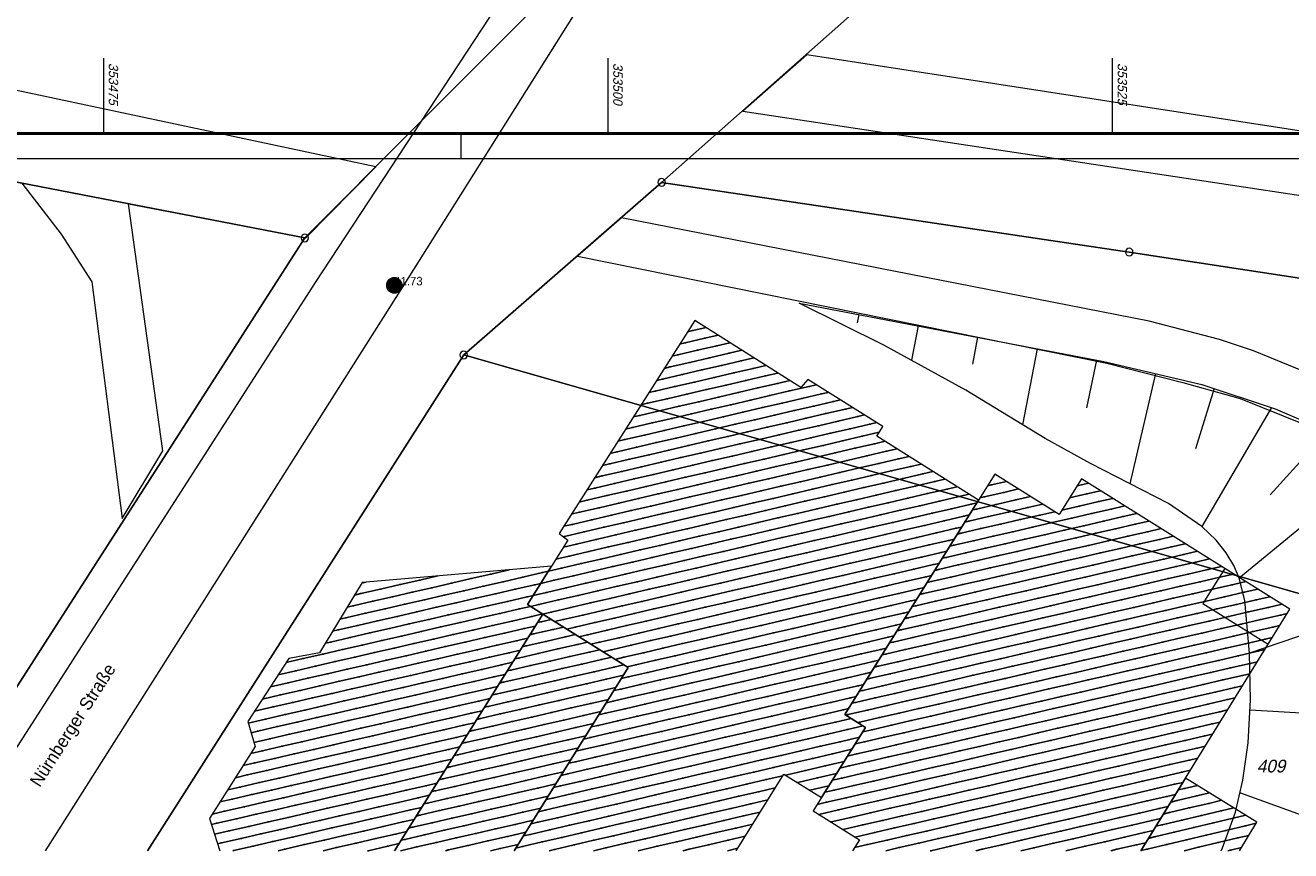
# Model space of a CAD drawing. Extents: x 353221 to 353633, y 5707812 to 5707954.
# Tile 18 of 35: x 353471 to 353534, y 5707812 to 5707853. Entities that reach past the tile are written whole.
import ezdxf

# ---------------------------------------------------------------- set-up
doc = ezdxf.new("R2010")
doc.units = 0
doc.header["$MEASUREMENT"] = 0
doc.linetypes.add('LINE_LT_10', pattern=[10000, 10000, 0])
for name, color, linetype in [('ALK', 7, 'Continuous'), ('Beschriftung-Punkte', 7, 'Continuous'), ('Gebäude', 7, 'Continuous'), ('Kanaldeckel', 7, 'Continuous'), ('Topographie', 7, 'Continuous'), ('Verm Rahmen P-2', 7, 'Continuous'), ('ZL_Linien', 7, 'Continuous'), ('ZZL-Böschungen', 7, 'Continuous')]:
    doc.layers.add(name, color=color, linetype=linetype)
doc.styles.add('2001', font='txt', dxfattribs={"oblique": 13.5, "height": 1})
doc.styles.add('2004', font='txt', dxfattribs={"height": 1})
doc.styles.add('45', font='txt', dxfattribs={"oblique": 13.5, "height": 1})
doc.styles.add('59', font='txt', dxfattribs={"height": 1})

# ---------------------------------------------------------------- blocks, each defined once
blk = doc.blocks.new('SLOPE3')
at = {"layer": 'ZZL-Böschungen', "color": 254, "lineweight": 13, "true_color": 0xdcdcdc}
for points in [[(353512.417314, 5707838.164994), (353512.338904, 5707837.75611)], [(353515.363629, 5707837.599987), (353515.036664, 5707835.894978)], [(353518.309943, 5707837.034981), (353518.054239, 5707835.701575)], [(353521.256257, 5707836.469974), (353520.533751, 5707832.702352)], [(353524.202571, 5707835.904968), (353523.705249, 5707833.533526)], [(353527.126733, 5707835.235843), (353525.849911, 5707829.777878)], [(353530.031718, 5707834.495328), (353529.107704, 5707831.499538)], [(353532.878549, 5707833.548993), (353529.413, 5707827.649)], [(353535.588989, 5707832.275516), (353532.806389, 5707829.22151)], [(353538.188637, 5707830.778241), (353531.273, 5707825.092)], [(353540.615428, 5707829.014609), (353535.548997, 5707825.448531)], [(353539.50457, 5707824.005174), (353531.79, 5707821.372)], [(353538.607187, 5707821.156748), (353535.139878, 5707820.584569)], [(353538.295282, 5707818.178497), (353531.808424, 5707818.543077)], [(353537.974824, 5707815.201322), (353534.80464, 5707815.780476)], [(353537.234474, 5707812.299414), (353531.305026, 5707814.452282)]]:
    blk.add_lwpolyline(points, dxfattribs=at)
blk = doc.blocks.new('90018')
at = {"true_color": 0x000000}
h = blk.add_hatch(color=18, dxfattribs=at)
edge = h.paths.add_edge_path(flags=0)
edge.add_arc((0, 0), 1.5, 0, 360)
at = {"color": 1, "lineweight": 25, "true_color": 0xff0000}
for p, q in [((-1.06066, -1.06066), (1.06066, 1.06066)), ((-1.06066, 1.06066), (1.06066, -1.06066))]:
    blk.add_line(p, q, dxfattribs=at)
blk.add_circle((0, 0), 1.5, dxfattribs=at)

msp = doc.modelspace()

# ---------------------------------------------------------------- hatches: boundary and pattern name
at = {"layer": 'Gebäude', "true_color": 0xff0000}
h = msp.add_hatch(dxfattribs=at)
h.set_pattern_fill('STRATIS_AreaStyle344', color=1, style=0, pattern_type=2)
h.set_pattern_definition([(-346.9196, (353495.3457, 5707837.876), (0.373868, 0.600186), [0, 0, 1])])
h.paths.add_polyline_path([(353506.343, 5707811.584), (353495.346, 5707811.584), (353500.995, 5707820.659), (353496.755, 5707823.315), (353496.007, 5707823.782), (353497.189, 5707825.683), (353498, 5707826.986), (353497.568, 5707827.316), (353504.287, 5707837.876), (353509.544, 5707834.543), (353509.886, 5707834.942), (353513.612, 5707832.621), (353513.31, 5707832.14), (353518.348, 5707828.954), (353511.733, 5707818.335), (353512.753, 5707817.689), (353510.565, 5707814.214), (353508.7, 5707815.379)])
h = msp.add_hatch(dxfattribs=at)
h.set_pattern_fill('STRATIS_AreaStyle346', color=1, style=0, pattern_type=2)
h.set_pattern_definition([(-347.038, (353510.156, 5707830.251), (0.375107, 0.599412), [0, 0, 1])])
h.paths.add_polyline_path([(353526.39, 5707811.584), (353512.109, 5707811.584), (353512.449, 5707812.131), (353510.156, 5707813.564), (353510.565, 5707814.214), (353512.753, 5707817.689), (353511.733, 5707818.335), (353518.348, 5707828.954), (353519.159, 5707830.251), (353522.352, 5707828.253), (353523.457, 5707830.019), (353530.56, 5707825.574), (353533.778, 5707823.559), (353532.703, 5707821.815), (353528.613, 5707815.186)])
h = msp.add_hatch(dxfattribs=at)
h.set_pattern_fill('STRATIS_AreaStyle343', color=1, style=0, pattern_type=2)
h.set_pattern_definition([(-167.0615, (353480.248, 5707825.683), (-0.375353, -0.599258), [0, 0, 1])])
h.paths.add_polyline_path([(353489.407, 5707811.584), (353480.752, 5707811.584), (353480.248, 5707813.188), (353482.5, 5707816.748), (353482.136, 5707817.983), (353484.17, 5707821.107), (353485.696, 5707821.397), (353487.803, 5707824.884), (353497.189, 5707825.683), (353496.007, 5707823.782), (353496.755, 5707823.315)])
h = msp.add_hatch(dxfattribs=at)
h.set_pattern_fill('STRATIS_AreaStyle345', color=1, style=0, pattern_type=2)
h.set_pattern_definition([(-347.0637, (353489.4068, 5707823.315), (0.375375, 0.599244), [0, 0, 1])])
h.paths.add_polyline_path([(353495.346, 5707811.584), (353489.407, 5707811.584), (353496.755, 5707823.315), (353500.995, 5707820.659)])
h = msp.add_hatch(dxfattribs=at)
h.set_pattern_fill('STRATIS_AreaStyle347', color=1, style=0, pattern_type=2)
h.set_pattern_definition([(-346.677, (353526.3903, 5707815.186), (0.371323, 0.601764), [0, 0, 1])])
h.paths.add_polyline_path([(353531.28, 5707811.584), (353526.39, 5707811.584), (353528.613, 5707815.186), (353532.154, 5707813.001)])

# ---------------------------------------------------------------- linework, layer by layer
at = {"layer": 'ALK', "color": 1, "lineweight": 18, "true_color": 0xff0000}
for points in [[(353584.729, 5707954.084), (353582.102, 5707950.978), (353578.6, 5707946.839), (353568.053, 5707934.374), (353554.29, 5707918.13), (353546.692, 5707909.287), (353544.192, 5707906.388), (353541.152, 5707902.771), (353540.449, 5707901.936), (353535.309, 5707895.83), (353532.535, 5707892.535), (353526.985, 5707885.943), (353521.891, 5707879.894), (353516.874, 5707873.934), (353514.114, 5707871.159), (353505.949, 5707862.982), (353502.648, 5707859.675), (353490.341, 5707847.346), (353484.965, 5707841.961), (353469.016, 5707817.132), (353465.452, 5707811.584)], [(353477.173, 5707811.584), (353492.843, 5707836.16), (353502.645, 5707844.712), (353518.829, 5707859.049), (353520.379, 5707860.493), (353521.592, 5707861.622), (353538.092, 5707881.091), (353546.996, 5707891.596), (353547.304, 5707891.959), (353550.205, 5707895.38), (353550.235, 5707895.415), (353554.072, 5707899.942), (353563.747, 5707911.352), (353566.052, 5707914.071), (353573.462, 5707922.812), (353584.153, 5707935.423), (353585.179, 5707936.633), (353586.035, 5707937.643)], [(353586.035, 5707850.398), (353581.322, 5707851.126), (353522.439, 5707860.188), (353522.17, 5707860.229), (353518.829, 5707859.049), (353502.645, 5707844.712), (353525.82, 5707841.261), (353541.188, 5707838.911), (353563.022, 5707835.57), (353586.035, 5707832.08)], [(353558.475, 5707811.584), (353560.311, 5707816.88), (353492.843, 5707836.16), (353477.173, 5707811.584)]]:
    msp.add_lwpolyline(points, dxfattribs=at)
for points in [[(353502.648, 5707859.675), (353505.949, 5707862.982), (353504.883, 5707863.188), (353500.536, 5707864.026), (353499.299, 5707864.265), (353449.799, 5707873.812), (353379.936, 5707887.294), (353375.492, 5707864.374), (353375.391, 5707863.852), (353372.491, 5707848.918), (353364.117, 5707832.537), (353360.393, 5707825.253), (353394.393, 5707818.738), (353396.15, 5707827.844), (353396.978, 5707832.144), (353402.108, 5707858.706), (353430.908, 5707853.166), (353437.38, 5707851.921), (353446.184, 5707849.46), (353484.965, 5707841.961), (353490.341, 5707847.346), (353502.648, 5707859.675)], [(353469.016, 5707817.132), (353484.965, 5707841.961), (353446.184, 5707849.46), (353441.984, 5707821.118), (353468.012, 5707817.293), (353469.016, 5707817.132)], [(353502.645, 5707844.712), (353492.843, 5707836.16), (353560.311, 5707816.88), (353563.022, 5707835.57), (353541.188, 5707838.911), (353525.82, 5707841.261), (353502.645, 5707844.712)]]:
    msp.add_lwpolyline(points, close=True, dxfattribs=at)
for points in [[(353502.458, 5707844.712, 1), (353502.833, 5707844.712, 1), (353502.458, 5707844.712)], [(353484.778, 5707841.961, 1), (353485.153, 5707841.961, 1), (353484.778, 5707841.961)], [(353525.633, 5707841.261, 1), (353526.008, 5707841.261, 1), (353525.633, 5707841.261)], [(353492.655, 5707836.16, 1), (353493.03, 5707836.16, 1), (353492.655, 5707836.16)]]:
    msp.add_lwpolyline(points, format="xyb", close=True, dxfattribs=at)
at = {"layer": 'Gebäude', "color": 1, "lineweight": 18, "true_color": 0xff0000}
for points in [[(353506.343, 5707811.584), (353508.7, 5707815.379), (353510.565, 5707814.214), (353512.753, 5707817.689), (353511.733, 5707818.335), (353518.348, 5707828.954), (353513.31, 5707832.14), (353513.612, 5707832.621), (353509.886, 5707834.942), (353509.544, 5707834.543), (353504.287, 5707837.876), (353497.568, 5707827.316), (353498, 5707826.986), (353497.189, 5707825.683), (353496.007, 5707823.782), (353496.755, 5707823.315), (353500.995, 5707820.659), (353495.346, 5707811.584)], [(353526.39, 5707811.584), (353528.613, 5707815.186), (353532.703, 5707821.815), (353533.778, 5707823.559), (353530.56, 5707825.574), (353523.457, 5707830.019), (353522.352, 5707828.253), (353519.159, 5707830.251), (353518.348, 5707828.954), (353511.733, 5707818.335), (353512.753, 5707817.689), (353510.565, 5707814.214), (353510.156, 5707813.564), (353512.449, 5707812.131), (353512.109, 5707811.584)], [(353489.407, 5707811.584), (353496.755, 5707823.315), (353496.007, 5707823.782), (353497.189, 5707825.683), (353487.803, 5707824.884), (353485.696, 5707821.397), (353484.17, 5707821.107), (353482.136, 5707817.983), (353482.5, 5707816.748), (353480.248, 5707813.188), (353480.752, 5707811.584)], [(353495.346, 5707811.584), (353500.995, 5707820.659), (353496.755, 5707823.315), (353489.407, 5707811.584)], [(353531.28, 5707811.584), (353532.154, 5707813.001), (353528.613, 5707815.186), (353526.39, 5707811.584)]]:
    msp.add_lwpolyline(points, dxfattribs=at)
msp.add_lwpolyline([(353529.474, 5707823.837), (353532.703, 5707821.815), (353533.778, 5707823.559), (353530.56, 5707825.574), (353529.474, 5707823.837)], close=True, dxfattribs=at)
at = {"layer": 'Topographie', "color": 254, "lineweight": 13, "true_color": 0xdcdcdc}
for points in [[(353509.471, 5707838.73), (353524.557, 5707835.837), (353529.413, 5707834.701), (353533.05, 5707833.492), (353534.786, 5707832.738), (353538.196, 5707830.774), (353541.605, 5707828.295), (353539.126, 5707823.232), (353538.506, 5707820.752), (353538.36, 5707819.33), (353538.196, 5707816.412), (353537.814, 5707814.321), (353537.446, 5707812.882), (353536.975, 5707811.584)], [(353530.379, 5707811.584), (353530.452, 5707811.726), (353531.081, 5707813.497), (353531.452, 5707815.079), (353531.717, 5707816.939), (353531.838, 5707819.062), (353531.79, 5707821.372), (353531.544, 5707823.987), (353531.273, 5707825.092), (353531.006, 5707825.728), (353530.634, 5707826.346), (353530.126, 5707826.974), (353529.413, 5707827.649), (353527.772, 5707828.79), (353523.904, 5707830.778), (353521.664, 5707832.014), (353517.72, 5707834.416), (353513.665, 5707836.651), (353509.471, 5707838.73)]]:
    msp.add_lwpolyline(points, dxfattribs=at)
at = {"layer": 'Verm Rahmen P-2', "color": 1, "lineweight": 13, "true_color": 0xff0000}
for p, q in [((353475, 5707847.13), (353475, 5707850.88)), ((353500, 5707847.13), (353500, 5707850.88)), ((353525, 5707847.13), (353525, 5707850.88))]:
    msp.add_line(p, q, dxfattribs=at)
at = {"layer": 'Verm Rahmen P-2', "color": 7, "lineweight": 50, "true_color": 0xffffff}
msp.add_line((353538.97, 5707847.13), (353353.97, 5707847.13), dxfattribs=at)
at = {"layer": 'Verm Rahmen P-2', "color": 18, "linetype": 'LINE_LT_10', "lineweight": 50, "true_color": 0x000000}
for p in [(353538.97, 5707847.13), (353583.97, 5707847.13)]:
    msp.add_line(p, (353353.97, 5707847.13), dxfattribs=at)
at = {"layer": 'Verm Rahmen P-2', "color": 18, "linetype": 'LINE_LT_10', "lineweight": 13, "true_color": 0x000000}
for p, q in [((353492.72, 5707845.88), (353492.72, 5707847.13)), ((353585.22, 5707845.88), (353347.72, 5707845.88))]:
    msp.add_line(p, q, dxfattribs=at)
at = {"layer": 'ZL_Linien', "color": 254, "lineweight": 13, "true_color": 0xdcdcdc}
for points in [[(353586.035, 5707839.268), (353509.844, 5707851.043), (353506.665, 5707848.246), (353586.035, 5707836.256)], [(353535.094, 5707835.093), (353531.988, 5707836.362), (353530.295, 5707836.927), (353526.803, 5707837.828), (353500.658, 5707842.953), (353498.48, 5707841.062), (353524.717, 5707835.756), (353528.474, 5707834.786), (353531.322, 5707833.998), (353534.473, 5707832.726)]]:
    msp.add_lwpolyline(points, dxfattribs=at)
for points in [[(353367.069, 5707886.694, 41.801), (353330.002, 5707894.384, 0), (353329.535, 5707891.512, 0), (353326.561, 5707873.432, 0), (353362.656, 5707866.303, 0), (353375.408, 5707863.786, 0), (353401.079, 5707858.92, 0), (353437.318, 5707851.904, 0), (353446.13, 5707849.458, 0), (353470.944, 5707844.675, 0), (353472.893, 5707842.141, 0), (353474.403, 5707839.792, 0), (353475.913, 5707828.047, 0), (353477.927, 5707831.403, 0), (353476.219, 5707843.658, 0), (353485.009, 5707841.963, 0), (353488.482, 5707845.489, 0), (353448.228, 5707854.054, 0), (353436.851, 5707855.785, 0), (353437.657, 5707858.752, 0), (353444.369, 5707857.242, 0), (353445.869, 5707863.955, 0)], [(353498.227, 5707859.191, 41.966), (353485.473, 5707839.748, 0), (353467.377, 5707811.584, 0)], [(353472.108, 5707811.584, 0), (353472.464, 5707812.119, 0), (353489.81, 5707839.501, 0), (353501.812, 5707858.608, 41.93)]]:
    msp.add_polyline3d(points, dxfattribs=at)

# ---------------------------------------------------------------- block references
at = {"layer": 'Kanaldeckel', "xscale": 0.25, "yscale": 0.25, "zscale": 0.25}
msp.add_blockref('90018', (353489.398, 5707839.611, 41.733), dxfattribs=at)
at = {"layer": 'ZZL-Böschungen'}
msp.add_blockref('SLOPE3', (0, 0), dxfattribs=at)

# ---------------------------------------------------------------- texts
at = {"layer": 'ALK', "color": 1, "true_color": 0xff0000, "insert": (353473.54, 5707817.764), "char_height": 0.63, "attachment_point": 5, "rotation": 57.27789, "line_spacing_factor": 0.959981, "style": '2004'}
msp.add_mtext('Nürnberger Straße', dxfattribs=at)
at = {"layer": 'ALK', "color": 1, "true_color": 0xff0000, "insert": (353532.848, 5707815.775), "char_height": 0.63, "attachment_point": 5, "line_spacing_factor": 0.959981, "style": '2001'}
msp.add_mtext('409', dxfattribs=at)
at = {"layer": 'Beschriftung-Punkte', "color": 7, "true_color": 0xffffff, "insert": (353489.398, 5707840.031), "char_height": 0.42, "attachment_point": 1, "line_spacing_factor": 0.959981, "style": '59'}
msp.add_mtext('41.73', dxfattribs=at)
at = {"layer": 'Verm Rahmen P-2', "color": 1, "true_color": 0xff0000, "char_height": 0.4643, "attachment_point": 1, "rotation": 270, "line_spacing_factor": 0.959981, "style": '45'}
for s, insert in [('353475', (353475.714, 5707850.63)), ('353500', (353500.714, 5707850.63)), ('353525', (353525.714, 5707850.63))]:
    msp.add_mtext(s, dxfattribs=dict(at, insert=insert))

doc.saveas('drawing.dxf')
